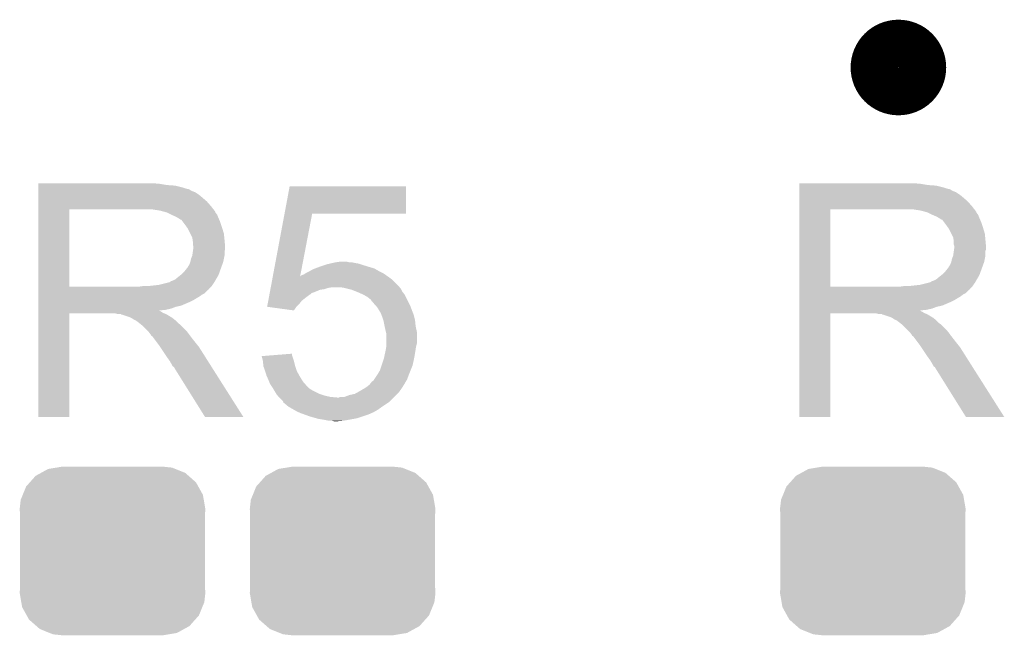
# Model space of a CAD drawing. Extents: x -0.05 to 0.95, y -0.15 to 1.54.
# Tile 26 of 33: x 0.29 to 0.45, y 1.15 to 1.25. Entities that reach past the tile are written whole.
import ezdxf

# ---------------------------------------------------------------- set-up
doc = ezdxf.new("R2010")
doc.units = 0
doc.layers.get('0').update_dxf_attribs({"linetype": 'CONTINUOUS'})
doc.layers.add('PRESSURE_25_CLICK_V100A_GTO', color=14, linetype='CONTINUOUS')
doc.layers.add('PRESSURE_25_CLICK_V100A_GTS', color=12, linetype='CONTINUOUS')

# ---------------------------------------------------------------- blocks, each defined once
blk = doc.blocks.new('CUSTOM_71')
for points in [[(-0.01175, 0.01282), (-0.01057, 0.01347), (0.01194, 0.01282), (0.01032, 0.01347)], [(-0.01057, 0.01347), (-0.0092, 0.01369), (0.01032, 0.01347), (0.00976, 0.01369)], [(-0.0092, 0.01369), (-0.00825, 0.01385), (0.00976, 0.01369), (0.00825, 0.01385)], [(-0.01358, 0.01127), (-0.01263, 0.01234), (0.01371, 0.01127), (0.01249, 0.01234)], [(-0.01263, 0.01234), (-0.01175, 0.01282), (0.01249, 0.01234), (0.01194, 0.01282)], [(-0.01475, 0.00922), (-0.01419, 0.01059), (0.01485, 0.00922), (0.01409, 0.01059)], [(-0.01419, 0.01059), (-0.01358, 0.01127), (0.01409, 0.01059), (0.01371, 0.01127)], [(-0.01525, 0.0069), (-0.01508, 0.00841), (0.01525, 0.0069), (0.01499, 0.00841)], [(-0.01508, 0.00841), (-0.01475, 0.00922), (0.01499, 0.00841), (0.01485, 0.00922)], [(-0.0152, 0.00607), (-0.01525, 0.0069), (0.0152, 0.00607), (0.01525, 0.0069)], [(-0.0152, -0.00607), (-0.0152, 0.00607), (0.0152, -0.00607), (0.0152, 0.00607)], [(-0.01525, -0.0069), (-0.0152, -0.00607), (0.01525, -0.0069), (0.0152, -0.00607)], [(-0.01499, -0.00841), (-0.01525, -0.0069), (0.01508, -0.00841), (0.01525, -0.0069)], [(-0.01485, -0.00922), (-0.01499, -0.00841), (0.01475, -0.00922), (0.01508, -0.00841)], [(-0.01409, -0.01059), (-0.01485, -0.00922), (0.01419, -0.01059), (0.01475, -0.00922)], [(-0.01371, -0.01127), (-0.01409, -0.01059), (0.01358, -0.01127), (0.01419, -0.01059)], [(-0.01249, -0.01234), (-0.01371, -0.01127), (0.01263, -0.01234), (0.01358, -0.01127)], [(-0.01194, -0.01282), (-0.01249, -0.01234), (0.01175, -0.01282), (0.01263, -0.01234)], [(-0.01032, -0.01347), (-0.01194, -0.01282), (0.01057, -0.01347), (0.01175, -0.01282)], [(-0.00976, -0.01369), (-0.01032, -0.01347), (0.0092, -0.01369), (0.01057, -0.01347)], [(-0.00825, -0.01385), (-0.00976, -0.01369), (0.00825, -0.01385), (0.0092, -0.01369)]]:
    blk.add_solid(points)

msp = doc.modelspace()

# ---------------------------------------------------------------- linework, layer by layer
at = {"layer": 'PRESSURE_25_CLICK_V100A_GTO', "const_width": 0.0079}
msp.add_lwpolyline([(0.4304, 1.2434, 1), (0.4382, 1.2434, 1)], format="xyb", close=True, dxfattribs=at)
at = {"layer": 'PRESSURE_25_CLICK_V100A_GTO'}
for points in [[(0.293, 1.2243), (0.293, 1.2244), (0.3129, 1.2243), (0.3118, 1.2244)], [(0.293, 1.2241), (0.293, 1.2243), (0.3141, 1.2241), (0.3129, 1.2243)], [(0.293, 1.224), (0.293, 1.2241), (0.3155, 1.224), (0.3141, 1.2241)], [(0.293, 1.2237), (0.293, 1.224), (0.3167, 1.2237), (0.3155, 1.224)], [(0.293, 1.2235), (0.293, 1.2237), (0.3173, 1.2235), (0.3167, 1.2237)], [(0.293, 1.2234), (0.293, 1.2235), (0.3178, 1.2234), (0.3173, 1.2235)], [(0.293, 1.2233), (0.293, 1.2234), (0.3179, 1.2233), (0.3179, 1.2234)], [(0.293, 1.2234), (0.293, 1.2234), (0.3179, 1.2234), (0.3178, 1.2234)], [(0.293, 1.2231), (0.293, 1.2233), (0.3183, 1.2231), (0.3179, 1.2233)], [(0.293, 1.2229), (0.293, 1.2231), (0.3188, 1.2229), (0.3183, 1.2231)], [(0.293, 1.2225), (0.293, 1.2229), (0.3194, 1.2225), (0.3188, 1.2229)], [(0.33346, 1.2194), (0.3343, 1.2239), (0.3534, 1.2194), (0.3534, 1.2239)], [(0.3343, 1.2239), (0.3343, 1.2239), (0.3534, 1.2239), (0.3343, 1.2239)], [(0.418, 1.2243), (0.418, 1.2244), (0.4379, 1.2243), (0.4368, 1.2244)], [(0.418, 1.2241), (0.418, 1.2243), (0.4391, 1.2241), (0.4379, 1.2243)], [(0.418, 1.224), (0.418, 1.2241), (0.4405, 1.224), (0.4391, 1.2241)], [(0.418, 1.2237), (0.418, 1.224), (0.4417, 1.2237), (0.4405, 1.224)], [(0.418, 1.2235), (0.418, 1.2237), (0.4423, 1.2235), (0.4417, 1.2237)], [(0.418, 1.2234), (0.418, 1.2235), (0.4428, 1.2234), (0.4423, 1.2235)], [(0.418, 1.2233), (0.418, 1.2234), (0.4429, 1.2233), (0.4429, 1.2234)], [(0.418, 1.2234), (0.418, 1.2234), (0.4429, 1.2234), (0.4428, 1.2234)], [(0.418, 1.2231), (0.418, 1.2233), (0.4433, 1.2231), (0.4429, 1.2233)], [(0.418, 1.2229), (0.418, 1.2231), (0.4438, 1.2229), (0.4433, 1.2231)], [(0.418, 1.2225), (0.418, 1.2229), (0.4444, 1.2225), (0.4438, 1.2229)], [(0.293, 1.222), (0.293, 1.2225), (0.32, 1.222), (0.3194, 1.2225)], [(0.293, 1.2214), (0.293, 1.222), (0.3207, 1.2214), (0.32, 1.222)], [(0.293, 1.2206), (0.293, 1.2214), (0.3214, 1.2206), (0.3207, 1.2214)], [(0.418, 1.222), (0.418, 1.2225), (0.445, 1.222), (0.4444, 1.2225)], [(0.418, 1.2214), (0.418, 1.222), (0.4457, 1.2214), (0.445, 1.222)], [(0.418, 1.2206), (0.418, 1.2214), (0.4464, 1.2206), (0.4457, 1.2214)], [(0.293, 1.2201), (0.293, 1.2206), (0.32179, 1.2201), (0.3214, 1.2206)], [(0.293, 1.2074), (0.293, 1.2201), (0.2981, 1.2074), (0.2981, 1.2201)], [(0.293, 1.2201), (0.293, 1.2201), (0.2981, 1.2201), (0.3102, 1.2201)], [(0.313, 1.2199), (0.3117, 1.2201), (0.32194, 1.2199), (0.32179, 1.2201)], [(0.31373, 1.2197), (0.313, 1.2199), (0.3221, 1.2197), (0.32194, 1.2199)], [(0.3141, 1.2196), (0.31373, 1.2197), (0.3221, 1.2196), (0.3221, 1.2197)], [(0.3149, 1.2192), (0.3141, 1.2196), (0.3224, 1.2192), (0.3221, 1.2196)], [(0.418, 1.2201), (0.418, 1.2206), (0.44679, 1.2201), (0.4464, 1.2206)], [(0.418, 1.2074), (0.418, 1.2201), (0.4231, 1.2074), (0.4231, 1.2201)], [(0.418, 1.2201), (0.418, 1.2201), (0.4231, 1.2201), (0.4352, 1.2201)], [(0.438, 1.2199), (0.4367, 1.2201), (0.44694, 1.2199), (0.44679, 1.2201)], [(0.43873, 1.2197), (0.438, 1.2199), (0.4471, 1.2197), (0.44694, 1.2199)], [(0.4391, 1.2196), (0.43873, 1.2197), (0.4471, 1.2196), (0.4471, 1.2197)], [(0.4399, 1.2192), (0.4391, 1.2196), (0.4474, 1.2192), (0.4471, 1.2196)], [(0.3156, 1.2189), (0.3149, 1.2192), (0.32252, 1.2189), (0.3224, 1.2192)], [(0.31593, 1.2187), (0.3156, 1.2189), (0.3226, 1.2187), (0.32252, 1.2189)], [(0.3161, 1.2186), (0.31593, 1.2187), (0.32264, 1.2186), (0.3226, 1.2187)], [(0.3164, 1.2184), (0.3161, 1.2186), (0.32273, 1.2184), (0.32264, 1.2186)], [(0.3168, 1.218), (0.3165, 1.2184), (0.3229, 1.218), (0.32273, 1.2184)], [(0.3171, 1.2176), (0.3168, 1.218), (0.32303, 1.2176), (0.3229, 1.218)], [(0.33153, 1.2091), (0.33346, 1.2194), (0.33602, 1.2091), (0.338, 1.2194)], [(0.33346, 1.2194), (0.33346, 1.2194), (0.338, 1.2194), (0.3534, 1.2194)], [(0.4406, 1.2189), (0.4399, 1.2192), (0.44752, 1.2189), (0.4474, 1.2192)], [(0.44093, 1.2187), (0.4406, 1.2189), (0.4476, 1.2187), (0.44752, 1.2189)], [(0.4411, 1.2186), (0.44093, 1.2187), (0.44764, 1.2186), (0.4476, 1.2187)], [(0.4414, 1.2184), (0.4411, 1.2186), (0.44773, 1.2184), (0.44764, 1.2186)], [(0.4418, 1.218), (0.4415, 1.2184), (0.4479, 1.218), (0.44773, 1.2184)], [(0.4421, 1.2176), (0.4418, 1.218), (0.44803, 1.2176), (0.4479, 1.218)], [(0.31746, 1.2171), (0.3171, 1.2176), (0.3232, 1.2171), (0.32303, 1.2176)], [(0.3176, 1.2169), (0.31746, 1.2171), (0.32326, 1.2169), (0.3232, 1.2171)], [(0.318, 1.2161), (0.3176, 1.2169), (0.3235, 1.2161), (0.32326, 1.2169)], [(0.44246, 1.2171), (0.4421, 1.2176), (0.4482, 1.2171), (0.44803, 1.2176)], [(0.4426, 1.2169), (0.44246, 1.2171), (0.44826, 1.2169), (0.4482, 1.2171)], [(0.443, 1.2161), (0.4426, 1.2169), (0.4485, 1.2161), (0.44826, 1.2169)], [(0.3183, 1.2155), (0.318, 1.2161), (0.32356, 1.2155), (0.3235, 1.2161)], [(0.31836, 1.2151), (0.3183, 1.2155), (0.3236, 1.2151), (0.32356, 1.2155)], [(0.3184, 1.2148), (0.31836, 1.2151), (0.32362, 1.2148), (0.3236, 1.2151)], [(0.3184, 1.2143), (0.3184, 1.2148), (0.32367, 1.2143), (0.32362, 1.2148)], [(0.4433, 1.2155), (0.443, 1.2161), (0.44856, 1.2155), (0.4485, 1.2161)], [(0.44336, 1.2151), (0.4433, 1.2155), (0.4486, 1.2151), (0.44856, 1.2155)], [(0.4434, 1.2148), (0.44336, 1.2151), (0.44862, 1.2148), (0.4486, 1.2151)], [(0.4434, 1.2143), (0.4434, 1.2148), (0.44867, 1.2143), (0.44862, 1.2148)], [(0.3183, 1.2125), (0.31841, 1.2133), (0.3236, 1.2125), (0.3236, 1.2133)], [(0.3185, 1.214), (0.3184, 1.2143), (0.32369, 1.214), (0.32367, 1.2143)], [(0.31841, 1.2133), (0.31844, 1.2135), (0.3236, 1.2133), (0.3237, 1.2135)], [(0.31844, 1.2135), (0.3185, 1.2139), (0.3237, 1.2135), (0.3237, 1.2139)], [(0.3185, 1.2139), (0.3185, 1.214), (0.3237, 1.2139), (0.32369, 1.214)], [(0.4433, 1.2125), (0.44341, 1.2133), (0.4486, 1.2125), (0.4486, 1.2133)], [(0.4435, 1.214), (0.4434, 1.2143), (0.44869, 1.214), (0.44867, 1.2143)], [(0.44341, 1.2133), (0.44344, 1.2135), (0.4486, 1.2133), (0.4487, 1.2135)], [(0.44344, 1.2135), (0.4435, 1.2139), (0.4487, 1.2135), (0.4487, 1.2139)], [(0.4435, 1.2139), (0.4435, 1.214), (0.4487, 1.2139), (0.44869, 1.214)], [(0.3178, 1.211), (0.318, 1.2115), (0.32322, 1.211), (0.3234, 1.2115)], [(0.318, 1.2115), (0.3181, 1.212), (0.3234, 1.2115), (0.3235, 1.212)], [(0.3181, 1.212), (0.3183, 1.2125), (0.3235, 1.212), (0.3236, 1.2125)], [(0.3418, 1.2114), (0.3425, 1.2115), (0.3441, 1.2114), (0.3437, 1.2115)], [(0.4428, 1.211), (0.443, 1.2115), (0.44822, 1.211), (0.4484, 1.2115)], [(0.443, 1.2115), (0.4431, 1.212), (0.4484, 1.2115), (0.4485, 1.212)], [(0.4431, 1.212), (0.4433, 1.2125), (0.4485, 1.212), (0.4486, 1.2125)], [(0.3165, 1.2094), (0.317, 1.2099), (0.32264, 1.2094), (0.32282, 1.2099)], [(0.317, 1.2099), (0.3174, 1.2104), (0.32282, 1.2099), (0.323, 1.2104)], [(0.3174, 1.2104), (0.3175, 1.2105), (0.323, 1.2104), (0.32304, 1.2105)], [(0.3175, 1.2105), (0.3176, 1.2107), (0.32304, 1.2105), (0.32311, 1.2107)], [(0.3176, 1.2107), (0.3178, 1.211), (0.32311, 1.2107), (0.32322, 1.211)], [(0.3373, 1.2098), (0.33766, 1.21), (0.3493, 1.2098), (0.3489, 1.21)], [(0.33766, 1.21), (0.3382, 1.2103), (0.3489, 1.21), (0.34838, 1.2103)], [(0.3382, 1.2103), (0.33848, 1.2104), (0.34838, 1.2103), (0.3482, 1.2104)], [(0.33848, 1.2104), (0.33903, 1.2106), (0.3482, 1.2104), (0.3475, 1.2106)], [(0.33903, 1.2106), (0.3393, 1.2107), (0.3475, 1.2106), (0.34718, 1.2107)], [(0.3393, 1.2107), (0.3402, 1.211), (0.34718, 1.2107), (0.3462, 1.211)], [(0.3402, 1.211), (0.3405, 1.2111), (0.3462, 1.211), (0.3459, 1.2111)], [(0.3405, 1.2111), (0.34093, 1.2112), (0.3459, 1.2111), (0.3456, 1.2112)], [(0.34093, 1.2112), (0.34137, 1.2113), (0.3456, 1.2112), (0.345, 1.2113)], [(0.34137, 1.2113), (0.3418, 1.2114), (0.345, 1.2113), (0.3445, 1.2114)], [(0.4415, 1.2094), (0.442, 1.2099), (0.44764, 1.2094), (0.44782, 1.2099)], [(0.442, 1.2099), (0.4424, 1.2104), (0.44782, 1.2099), (0.448, 1.2104)], [(0.4424, 1.2104), (0.4425, 1.2105), (0.448, 1.2104), (0.44804, 1.2105)], [(0.4425, 1.2105), (0.4426, 1.2107), (0.44804, 1.2105), (0.44811, 1.2107)], [(0.4426, 1.2107), (0.4428, 1.211), (0.44811, 1.2107), (0.44822, 1.211)], [(0.3145, 1.2081), (0.3148, 1.2083), (0.3219, 1.2081), (0.32202, 1.2083)], [(0.3148, 1.2083), (0.3151, 1.2084), (0.32202, 1.2083), (0.32208, 1.2084)], [(0.3151, 1.2084), (0.3155, 1.2086), (0.32208, 1.2084), (0.32219, 1.2086)], [(0.3155, 1.2086), (0.31637, 1.2093), (0.32219, 1.2086), (0.3226, 1.2093)], [(0.31637, 1.2093), (0.3165, 1.2094), (0.3226, 1.2093), (0.32264, 1.2094)], [(0.33122, 1.2074), (0.33144, 1.2086), (0.3523, 1.2074), (0.3511, 1.2086)], [(0.33144, 1.2086), (0.33152, 1.20901), (0.3511, 1.2086), (0.35053, 1.20901)], [(0.33152, 1.20901), (0.33153, 1.2091), (0.336, 1.20901), (0.336, 1.2091)], [(0.33153, 1.2091), (0.33153, 1.2091), (0.33605, 1.2091), (0.3361, 1.2091)], [(0.336, 1.20901), (0.33602, 1.2091), (0.35053, 1.20901), (0.3504, 1.2091)], [(0.33602, 1.2091), (0.336, 1.2091), (0.33602, 1.2091), (0.33605, 1.2091)], [(0.3361, 1.2091), (0.3363, 1.2093), (0.3504, 1.2091), (0.35012, 1.2093)], [(0.3363, 1.2093), (0.3366, 1.2094), (0.35012, 1.2093), (0.34998, 1.2094)], [(0.3366, 1.2094), (0.3369, 1.2096), (0.34998, 1.2094), (0.3497, 1.2096)], [(0.3369, 1.2096), (0.3373, 1.2098), (0.3497, 1.2096), (0.3493, 1.2098)], [(0.4395, 1.2081), (0.4398, 1.2083), (0.4469, 1.2081), (0.44702, 1.2083)], [(0.4398, 1.2083), (0.4401, 1.2084), (0.44702, 1.2083), (0.44708, 1.2084)], [(0.4401, 1.2084), (0.4405, 1.2086), (0.44708, 1.2084), (0.44719, 1.2086)], [(0.4405, 1.2086), (0.44137, 1.2093), (0.44719, 1.2086), (0.4476, 1.2093)], [(0.44137, 1.2093), (0.4415, 1.2094), (0.4476, 1.2093), (0.44764, 1.2094)], [(0.293, 1.207), (0.293, 1.2074), (0.321, 1.207), (0.3214, 1.2074)], [(0.293, 1.2074), (0.293, 1.2074), (0.3095, 1.2074), (0.2981, 1.2074)], [(0.293, 1.2069), (0.293, 1.207), (0.321, 1.2069), (0.321, 1.207)], [(0.293, 1.2063), (0.293, 1.2069), (0.3203, 1.2063), (0.3209, 1.2069)], [(0.293, 1.2069), (0.293, 1.2069), (0.3209, 1.2069), (0.321, 1.2069)], [(0.3095, 1.2074), (0.3102, 1.2075), (0.3214, 1.2074), (0.3215, 1.2075)], [(0.311, 1.2075), (0.3128, 1.2077), (0.3215, 1.2075), (0.32163, 1.2077)], [(0.3128, 1.2077), (0.3144, 1.2081), (0.32163, 1.2077), (0.3219, 1.2081)], [(0.33107, 1.2066), (0.33112, 1.2069), (0.3386, 1.2066), (0.3393, 1.2069)], [(0.33112, 1.2069), (0.33114, 1.207), (0.3393, 1.2069), (0.34, 1.207)], [(0.33114, 1.207), (0.33118, 1.2072), (0.34, 1.207), (0.3406, 1.2072)], [(0.33118, 1.2072), (0.3312, 1.2073), (0.3406, 1.2072), (0.3412, 1.2073)], [(0.3312, 1.2073), (0.33122, 1.2074), (0.35237, 1.2073), (0.3523, 1.2074)], [(0.3433, 1.2072), (0.3427, 1.2073), (0.35245, 1.2072), (0.35237, 1.2073)], [(0.3441, 1.207), (0.3433, 1.2072), (0.3526, 1.207), (0.35245, 1.2072)], [(0.3445, 1.2069), (0.3441, 1.207), (0.35265, 1.2069), (0.3526, 1.207)], [(0.34525, 1.2066), (0.3445, 1.2069), (0.3528, 1.2066), (0.35265, 1.2069)], [(0.418, 1.207), (0.418, 1.2074), (0.446, 1.207), (0.4464, 1.2074)], [(0.418, 1.2074), (0.418, 1.2074), (0.4345, 1.2074), (0.4231, 1.2074)], [(0.418, 1.2069), (0.418, 1.207), (0.446, 1.2069), (0.446, 1.207)], [(0.418, 1.2063), (0.418, 1.2069), (0.4453, 1.2063), (0.4459, 1.2069)], [(0.418, 1.2069), (0.418, 1.2069), (0.4459, 1.2069), (0.446, 1.2069)], [(0.4345, 1.2074), (0.4352, 1.2075), (0.4464, 1.2074), (0.4465, 1.2075)], [(0.436, 1.2075), (0.4378, 1.2077), (0.4465, 1.2075), (0.44663, 1.2077)], [(0.4378, 1.2077), (0.4394, 1.2081), (0.44663, 1.2077), (0.4469, 1.2081)], [(0.293, 1.2061), (0.293, 1.2063), (0.3199, 1.2061), (0.3203, 1.2063)], [(0.293, 1.2058), (0.293, 1.2061), (0.3195, 1.2058), (0.3199, 1.2061)], [(0.293, 1.2052), (0.293, 1.2058), (0.3185, 1.2052), (0.3195, 1.2058)], [(0.293, 1.2049), (0.293, 1.2052), (0.3179, 1.2049), (0.3185, 1.2052)], [(0.33069, 1.2046), (0.33079, 1.2051), (0.3359, 1.2046), (0.3363, 1.2051)], [(0.33079, 1.2051), (0.33086, 1.2055), (0.3363, 1.2051), (0.3368, 1.2055)], [(0.33086, 1.2055), (0.33097, 1.2061), (0.3368, 1.2055), (0.3376, 1.2061)], [(0.33097, 1.2061), (0.33099, 1.2062), (0.3376, 1.2061), (0.3378, 1.2062)], [(0.33099, 1.2062), (0.33101, 1.2063), (0.3378, 1.2062), (0.3378, 1.2063)], [(0.33101, 1.2063), (0.33107, 1.2066), (0.3378, 1.2063), (0.3386, 1.2066)], [(0.3455, 1.2065), (0.34525, 1.2066), (0.35288, 1.2065), (0.3528, 1.2066)], [(0.3464, 1.2061), (0.3455, 1.2065), (0.3532, 1.2061), (0.35288, 1.2065)], [(0.3471, 1.2057), (0.3464, 1.2061), (0.3534, 1.2057), (0.3532, 1.2061)], [(0.3476, 1.2053), (0.3471, 1.2057), (0.3536, 1.2053), (0.3534, 1.2057)], [(0.3478, 1.205), (0.3476, 1.2053), (0.35375, 1.205), (0.3536, 1.2053)], [(0.418, 1.2061), (0.418, 1.2063), (0.4449, 1.2061), (0.4453, 1.2063)], [(0.418, 1.2058), (0.418, 1.2061), (0.4445, 1.2058), (0.4449, 1.2061)], [(0.418, 1.2052), (0.418, 1.2058), (0.4435, 1.2052), (0.4445, 1.2058)], [(0.418, 1.2049), (0.418, 1.2052), (0.4429, 1.2049), (0.4435, 1.2052)], [(0.293, 1.2043), (0.293, 1.2049), (0.3165, 1.2043), (0.3179, 1.2049)], [(0.293, 1.2041), (0.293, 1.2043), (0.3156, 1.2041), (0.3165, 1.2043)], [(0.293, 1.2038), (0.293, 1.2041), (0.3148, 1.2038), (0.3156, 1.2041)], [(0.293, 1.2036), (0.293, 1.2038), (0.3139, 1.2036), (0.3148, 1.2038)], [(0.293, 1.2035), (0.293, 1.2036), (0.3129, 1.2035), (0.3139, 1.2036)], [(0.293, 1.2034), (0.293, 1.2035), (0.313, 1.2034), (0.3129, 1.2035)], [(0.3306, 1.2041), (0.33069, 1.2046), (0.3354, 1.2041), (0.3359, 1.2046)], [(0.335, 1.2035), (0.33061, 1.2041), (0.335, 1.2035), (0.3354, 1.2041)], [(0.3479, 1.2049), (0.3479, 1.205), (0.3538, 1.2049), (0.35375, 1.205)], [(0.34843, 1.2043), (0.3479, 1.2049), (0.3541, 1.2043), (0.3538, 1.2049)], [(0.3487, 1.204), (0.34843, 1.2043), (0.35421, 1.204), (0.3541, 1.2043)], [(0.3493, 1.203), (0.3487, 1.204), (0.35459, 1.203), (0.35421, 1.204)], [(0.418, 1.2043), (0.418, 1.2049), (0.4415, 1.2043), (0.4429, 1.2049)], [(0.418, 1.2041), (0.418, 1.2043), (0.4406, 1.2041), (0.4415, 1.2043)], [(0.418, 1.2038), (0.418, 1.2041), (0.4398, 1.2038), (0.4406, 1.2041)], [(0.418, 1.2036), (0.418, 1.2038), (0.4389, 1.2036), (0.4398, 1.2038)], [(0.418, 1.2035), (0.418, 1.2036), (0.4379, 1.2035), (0.4389, 1.2036)], [(0.418, 1.2034), (0.418, 1.2035), (0.438, 1.2034), (0.4379, 1.2035)], [(0.293, 1.2033), (0.293, 1.2034), (0.3132, 1.2033), (0.313, 1.2034)], [(0.293, 1.2031), (0.293, 1.2033), (0.3135, 1.2031), (0.3132, 1.2033)], [(0.293, 1.203), (0.293, 1.2031), (0.31375, 1.203), (0.3135, 1.2031)], [(0.293, 1.186), (0.293, 1.203), (0.2981, 1.186), (0.2981, 1.203)], [(0.293, 1.203), (0.293, 1.203), (0.2981, 1.203), (0.3057, 1.203)], [(0.3061, 1.2029), (0.3057, 1.203), (0.314, 1.2029), (0.31375, 1.203)], [(0.3067, 1.2028), (0.3066, 1.2029), (0.31417, 1.2028), (0.314, 1.2029)], [(0.308, 1.2024), (0.3068, 1.2028), (0.31483, 1.2024), (0.31417, 1.2028)], [(0.3082, 1.2023), (0.308, 1.2024), (0.315, 1.2023), (0.31483, 1.2024)], [(0.3084, 1.2022), (0.3082, 1.2023), (0.31512, 1.2022), (0.315, 1.2023)], [(0.3087, 1.202), (0.3084, 1.2022), (0.31538, 1.202), (0.31512, 1.2022)], [(0.3089, 1.2019), (0.3087, 1.202), (0.3155, 1.2019), (0.31538, 1.202)], [(0.3091, 1.2018), (0.309, 1.2019), (0.3156, 1.2018), (0.3155, 1.2019)], [(0.3095, 1.2015), (0.3091, 1.2018), (0.3159, 1.2015), (0.3156, 1.2018)], [(0.34941, 1.2027), (0.3493, 1.203), (0.3547, 1.2027), (0.35459, 1.203)], [(0.3497, 1.2019), (0.34941, 1.2027), (0.3549, 1.2019), (0.3547, 1.2027)], [(0.3499, 1.2009), (0.3497, 1.2019), (0.355, 1.2009), (0.3549, 1.2019)], [(0.418, 1.2033), (0.418, 1.2034), (0.4382, 1.2033), (0.438, 1.2034)], [(0.418, 1.2031), (0.418, 1.2033), (0.4385, 1.2031), (0.4382, 1.2033)], [(0.418, 1.203), (0.418, 1.2031), (0.43875, 1.203), (0.4385, 1.2031)], [(0.418, 1.186), (0.418, 1.203), (0.4231, 1.186), (0.4231, 1.203)], [(0.418, 1.203), (0.418, 1.203), (0.4231, 1.203), (0.4307, 1.203)], [(0.4311, 1.2029), (0.4307, 1.203), (0.439, 1.2029), (0.43875, 1.203)], [(0.4317, 1.2028), (0.4316, 1.2029), (0.43917, 1.2028), (0.439, 1.2029)], [(0.433, 1.2024), (0.4318, 1.2028), (0.43983, 1.2024), (0.43917, 1.2028)], [(0.4332, 1.2023), (0.433, 1.2024), (0.44, 1.2023), (0.43983, 1.2024)], [(0.4334, 1.2022), (0.4332, 1.2023), (0.44012, 1.2022), (0.44, 1.2023)], [(0.4337, 1.202), (0.4334, 1.2022), (0.44038, 1.202), (0.44012, 1.2022)], [(0.4339, 1.2019), (0.4337, 1.202), (0.4405, 1.2019), (0.44038, 1.202)], [(0.4341, 1.2018), (0.434, 1.2019), (0.4406, 1.2018), (0.4405, 1.2019)], [(0.4345, 1.2015), (0.4341, 1.2018), (0.4409, 1.2015), (0.4406, 1.2018)], [(0.30962, 1.2014), (0.3095, 1.2015), (0.316, 1.2014), (0.3159, 1.2015)], [(0.30988, 1.2012), (0.30962, 1.2014), (0.3163, 1.2012), (0.316, 1.2014)], [(0.31, 1.2011), (0.30988, 1.2012), (0.3164, 1.2011), (0.3163, 1.2012)], [(0.3109, 1.2002), (0.31, 1.2011), (0.3173, 1.2002), (0.3164, 1.2011)], [(0.3112, 1.1999), (0.3109, 1.2002), (0.31753, 1.1999), (0.3173, 1.2002)], [(0.3501, 1.2), (0.3499, 1.2009), (0.3552, 1.2), (0.355, 1.2009)], [(0.43462, 1.2014), (0.4345, 1.2015), (0.441, 1.2014), (0.4409, 1.2015)], [(0.43488, 1.2012), (0.43462, 1.2014), (0.4413, 1.2012), (0.441, 1.2014)], [(0.435, 1.2011), (0.43488, 1.2012), (0.4414, 1.2011), (0.4413, 1.2012)], [(0.4359, 1.2002), (0.435, 1.2011), (0.4423, 1.2002), (0.4414, 1.2011)], [(0.4362, 1.1999), (0.4359, 1.2002), (0.44253, 1.1999), (0.4423, 1.2002)], [(0.3115, 1.1995), (0.3112, 1.1999), (0.31783, 1.1995), (0.31753, 1.1999)], [(0.31155, 1.1994), (0.3115, 1.1995), (0.3179, 1.1994), (0.31783, 1.1995)], [(0.3116, 1.1993), (0.31155, 1.1994), (0.31798, 1.1993), (0.3179, 1.1994)], [(0.3123, 1.1985), (0.3117, 1.1993), (0.3186, 1.1985), (0.31798, 1.1993)], [(0.3502, 1.1996), (0.3501, 1.2), (0.3552, 1.1996), (0.3552, 1.2)], [(0.3502, 1.1981), (0.3502, 1.1996), (0.3552, 1.1981), (0.3552, 1.1996)], [(0.4365, 1.1995), (0.4362, 1.1999), (0.44283, 1.1995), (0.44253, 1.1999)], [(0.43655, 1.1994), (0.4365, 1.1995), (0.4429, 1.1994), (0.44283, 1.1995)], [(0.4366, 1.1993), (0.43655, 1.1994), (0.44298, 1.1993), (0.4429, 1.1994)], [(0.4373, 1.1985), (0.4367, 1.1993), (0.4436, 1.1985), (0.44298, 1.1993)], [(0.3129, 1.1977), (0.3123, 1.1985), (0.31924, 1.1977), (0.3186, 1.1985)], [(0.31303, 1.1975), (0.3129, 1.1977), (0.3194, 1.1975), (0.31924, 1.1977)], [(0.31377, 1.1964), (0.31303, 1.1975), (0.3201, 1.1964), (0.3194, 1.1975)], [(0.34997, 1.1965), (0.3501, 1.1971), (0.3549, 1.1965), (0.35499, 1.1971)], [(0.3501, 1.1971), (0.35011, 1.1972), (0.35499, 1.1971), (0.355, 1.1972)], [(0.35011, 1.1972), (0.35019, 1.1977), (0.355, 1.1972), (0.3551, 1.1977)], [(0.35019, 1.1977), (0.3502, 1.1978), (0.3551, 1.1977), (0.35513, 1.1978)], [(0.3502, 1.1978), (0.3502, 1.1981), (0.35513, 1.1978), (0.3552, 1.1981)], [(0.4379, 1.1977), (0.4373, 1.1985), (0.44424, 1.1977), (0.4436, 1.1985)], [(0.43803, 1.1975), (0.4379, 1.1977), (0.4444, 1.1975), (0.44424, 1.1977)], [(0.43877, 1.1964), (0.43803, 1.1975), (0.4451, 1.1964), (0.4444, 1.1975)], [(0.3141, 1.1959), (0.31377, 1.1964), (0.32042, 1.1959), (0.3201, 1.1964)], [(0.3146, 1.1952), (0.3141, 1.1959), (0.32086, 1.1952), (0.32042, 1.1959)], [(0.3297, 1.196), (0.33096, 1.1961), (0.33473, 1.196), (0.3347, 1.1961)], [(0.3299, 1.1952), (0.3297, 1.196), (0.335, 1.1952), (0.33473, 1.196)], [(0.33096, 1.1961), (0.3347, 1.1964), (0.3347, 1.1961), (0.3347, 1.1964)], [(0.3494, 1.1945), (0.3498, 1.1957), (0.3545, 1.1945), (0.35476, 1.1957)], [(0.3498, 1.1957), (0.34984, 1.1959), (0.35476, 1.1957), (0.3548, 1.1959)], [(0.34984, 1.1959), (0.34997, 1.1965), (0.3548, 1.1959), (0.3549, 1.1965)], [(0.4391, 1.1959), (0.43877, 1.1964), (0.44542, 1.1959), (0.4451, 1.1964)], [(0.4396, 1.1952), (0.4391, 1.1959), (0.44586, 1.1952), (0.44542, 1.1959)], [(0.315, 1.1945), (0.3146, 1.1952), (0.32131, 1.1945), (0.32086, 1.1952)], [(0.3151, 1.1943), (0.315, 1.1945), (0.32143, 1.1943), (0.32131, 1.1945)], [(0.3153, 1.1942), (0.3151, 1.1943), (0.3215, 1.1942), (0.32143, 1.1943)], [(0.3154, 1.194), (0.3153, 1.1942), (0.32162, 1.194), (0.3215, 1.1942)], [(0.3204, 1.186), (0.3154, 1.194), (0.3267, 1.186), (0.32162, 1.194)], [(0.32999, 1.1944), (0.3299, 1.1952), (0.3352, 1.1944), (0.335, 1.1952)], [(0.33, 1.1943), (0.32999, 1.1944), (0.33523, 1.1943), (0.3352, 1.1944)], [(0.33027, 1.1935), (0.33, 1.1943), (0.3355, 1.1935), (0.33523, 1.1943)], [(0.3491, 1.1936), (0.3494, 1.1945), (0.35414, 1.1936), (0.3545, 1.1945)], [(0.44, 1.1945), (0.4396, 1.1952), (0.44631, 1.1945), (0.44586, 1.1952)], [(0.4401, 1.1943), (0.44, 1.1945), (0.44643, 1.1943), (0.44631, 1.1945)], [(0.4403, 1.1942), (0.4401, 1.1943), (0.4465, 1.1942), (0.44643, 1.1943)], [(0.4404, 1.194), (0.4403, 1.1942), (0.44662, 1.194), (0.4465, 1.1942)], [(0.4454, 1.186), (0.4404, 1.194), (0.4517, 1.186), (0.44662, 1.194)], [(0.3305, 1.1928), (0.33027, 1.1935), (0.33589, 1.1928), (0.3355, 1.1935)], [(0.33059, 1.1926), (0.3305, 1.1928), (0.336, 1.1926), (0.33589, 1.1928)], [(0.33093, 1.1918), (0.33059, 1.1926), (0.3365, 1.1918), (0.336, 1.1926)], [(0.3481, 1.192), (0.3482, 1.1922), (0.35349, 1.192), (0.3536, 1.1922)], [(0.3482, 1.1922), (0.3486, 1.1928), (0.3536, 1.1922), (0.35383, 1.1928)], [(0.3486, 1.1928), (0.34873, 1.193), (0.35383, 1.1928), (0.3539, 1.193)], [(0.34873, 1.193), (0.3491, 1.1936), (0.3539, 1.193), (0.35414, 1.1936)], [(0.3311, 1.1914), (0.33093, 1.1918), (0.33685, 1.1914), (0.3365, 1.1918)], [(0.33137, 1.191), (0.3311, 1.1914), (0.3372, 1.191), (0.33685, 1.1914)], [(0.3315, 1.1908), (0.33137, 1.191), (0.3374, 1.1908), (0.3372, 1.191)], [(0.33156, 1.1907), (0.3315, 1.1908), (0.3375, 1.1907), (0.3374, 1.1908)], [(0.33174, 1.1904), (0.33156, 1.1907), (0.338, 1.1904), (0.3375, 1.1907)], [(0.3459, 1.1903), (0.34657, 1.1907), (0.35241, 1.1903), (0.3527, 1.1907)], [(0.34657, 1.1907), (0.3469, 1.1909), (0.3527, 1.1907), (0.35282, 1.1909)], [(0.3469, 1.1909), (0.3474, 1.1913), (0.35282, 1.1909), (0.35308, 1.1913)], [(0.3474, 1.1913), (0.34756, 1.1915), (0.35308, 1.1913), (0.3532, 1.1915)], [(0.34756, 1.1915), (0.3478, 1.1918), (0.3532, 1.1915), (0.35337, 1.1918)], [(0.3479, 1.1919), (0.3481, 1.192), (0.35343, 1.1919), (0.35349, 1.192)], [(0.3479, 1.1918), (0.3479, 1.1919), (0.35337, 1.1918), (0.35343, 1.1919)], [(0.3321, 1.1898), (0.33174, 1.1904), (0.3392, 1.1898), (0.338, 1.1904)], [(0.33233, 1.1895), (0.3321, 1.1898), (0.3401, 1.1895), (0.3392, 1.1898)], [(0.3324, 1.1894), (0.33233, 1.1895), (0.34055, 1.1894), (0.3401, 1.1895)], [(0.3325, 1.1893), (0.3324, 1.1894), (0.341, 1.1893), (0.34055, 1.1894)], [(0.3326, 1.1892), (0.3325, 1.1893), (0.3421, 1.1892), (0.341, 1.1893)], [(0.3332, 1.1886), (0.3326, 1.1892), (0.3508, 1.1886), (0.3514, 1.1892)], [(0.3424, 1.1892), (0.3426, 1.1893), (0.3514, 1.1892), (0.3515, 1.1893)], [(0.3433, 1.1893), (0.3441, 1.1896), (0.3515, 1.1893), (0.3518, 1.1896)], [(0.3441, 1.1896), (0.345, 1.1898), (0.3518, 1.1896), (0.352, 1.1898)], [(0.345, 1.1898), (0.34536, 1.19), (0.352, 1.1898), (0.3522, 1.19)], [(0.34536, 1.19), (0.3459, 1.1903), (0.3522, 1.19), (0.35241, 1.1903)], [(0.33323, 1.1885), (0.3332, 1.1886), (0.3507, 1.1885), (0.3508, 1.1886)], [(0.3333, 1.1883), (0.33323, 1.1885), (0.3504, 1.1883), (0.3507, 1.1885)], [(0.3335, 1.1882), (0.3334, 1.1883), (0.35025, 1.1882), (0.3504, 1.1883)], [(0.3341, 1.1877), (0.3335, 1.1882), (0.3495, 1.1877), (0.35025, 1.1882)], [(0.33498, 1.1872), (0.3341, 1.1877), (0.3488, 1.1872), (0.3495, 1.1877)], [(0.3267, 1.186), (0.3267, 1.186), (0.3267, 1.186), (0.3204, 1.186)], [(0.3355, 1.1869), (0.33498, 1.1872), (0.34828, 1.1869), (0.3488, 1.1872)], [(0.33573, 1.1868), (0.3355, 1.1869), (0.3481, 1.1868), (0.34828, 1.1869)], [(0.3362, 1.1866), (0.33573, 1.1868), (0.34765, 1.1866), (0.3481, 1.1868)], [(0.33676, 1.1864), (0.3362, 1.1866), (0.3472, 1.1864), (0.34765, 1.1866)], [(0.3376, 1.1861), (0.33676, 1.1864), (0.3463, 1.1861), (0.3472, 1.1864)], [(0.33865, 1.1858), (0.3376, 1.1861), (0.3454, 1.1858), (0.3463, 1.1861)], [(0.339, 1.1857), (0.33865, 1.1858), (0.34485, 1.1857), (0.3454, 1.1858)], [(0.3402, 1.1855), (0.339, 1.1857), (0.34375, 1.1855), (0.34485, 1.1857)], [(0.4517, 1.186), (0.4517, 1.186), (0.4517, 1.186), (0.4454, 1.186)], [(0.3407, 1.1854), (0.3402, 1.1855), (0.3432, 1.1854), (0.34375, 1.1855)], [(0.3416, 1.1853), (0.3412, 1.1854), (0.3421, 1.1853), (0.3432, 1.1854)]]:
    msp.add_solid(points, dxfattribs=at)

# ---------------------------------------------------------------- block references
at = {"layer": 'PRESSURE_25_CLICK_V100A_GTS'}
for p in [(0.3052, 1.164), (0.343, 1.164), (0.4301, 1.164)]:
    msp.add_blockref('CUSTOM_71', p, dxfattribs=at)

doc.saveas('drawing.dxf')
